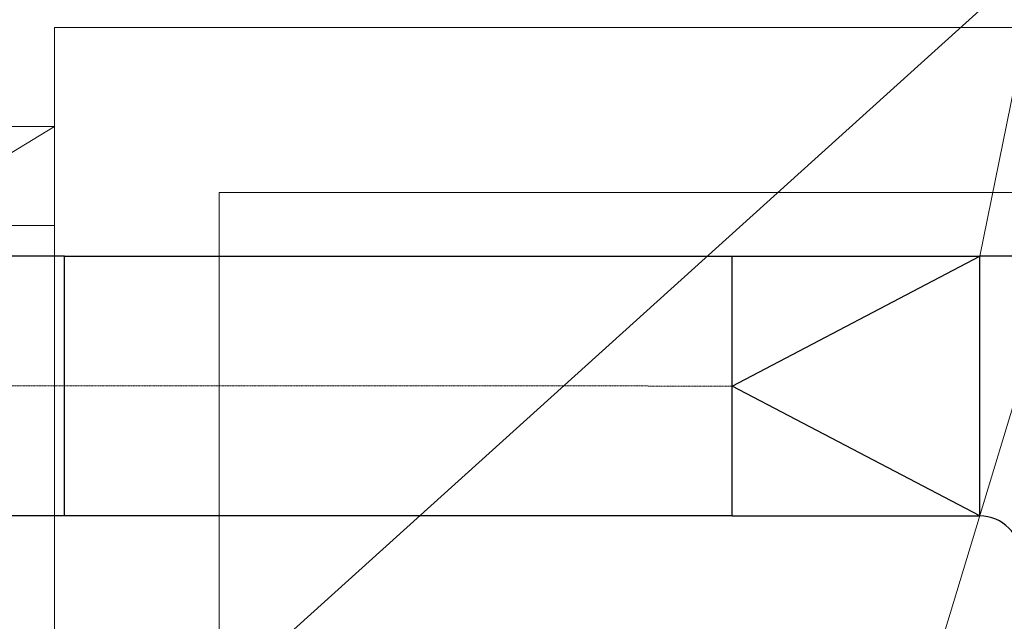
# Model space of a CAD drawing. Header units: millimetres. Extents: x 918337 to 1269480, y -257156 to -67477.
# Tile 32 of 114: x 1015572 to 1016766, y -131361 to -130632. Entities that reach past the tile are written whole.
import ezdxf

# ---------------------------------------------------------------- set-up
doc = ezdxf.new("R2010")
doc.units = ezdxf.units.MM
doc.linetypes.add('ACAD_ISO10W100', pattern=[18.5, 12, -3, 0.5, -3])
doc.layers.get('0').update_dxf_attribs({"color": 8, "lineweight": 9})
for name, color, linetype, lineweight in [('1VZT - LEGENDY', 7, 'Continuous', 13), ('1VZT-POTRUBI', 4, 'Continuous', 30), ('1VZT-ČERCHOVANÁ', 7, 'ACAD_ISO10W100', 9)]:
    doc.layers.add(name, color=color, linetype=linetype, lineweight=lineweight)

# ---------------------------------------------------------------- blocks, each defined once
blk = doc.blocks.new('EDWED')
at = {"color": 8}
for p, q in [((966327.1, -225550.1), (969235.8, -225550.1)), ((966327.1, -225670.1), (964027.1, -225670.1)), ((966327.1, -225790.1), (966327.1, -225670.1)), ((966527.1, -225750.1), (969235.8, -225750.1)), ((964027.1, -225790.1), (966327.1, -225790.1))]:
    blk.add_line(p, q, dxfattribs=at)
at = {"color": 8, "ltscale": 2}
for p, q in [((966327.1, -230050.1), (966327.1, -225550.1)), ((964027.1, -227072.6), (966327.1, -225670.1)), ((966527.1, -229850.1), (966527.1, -225750.1))]:
    blk.add_line(p, q, dxfattribs=at)

msp = doc.modelspace()

# ---------------------------------------------------------------- linework, layer by layer
at = {"layer": '1VZT - LEGENDY', "ltscale": 0.1}
for p, q in [((1017076.7, -130109.3), (1016581.6, -131743.1, -225)), ((1016810.6, -130553.1), (1015896.3, -131378.1, -200)), ((1016810.6, -130553.1), (1016736.3, -130918, -200))]:
    msp.add_line(p, q, dxfattribs=at)
at = {"layer": '1VZT-POTRUBI', "color": 6, "ltscale": 0.1}
for p, q in [((1015311.6, -130917.7), (1015626.6, -130917.7)), ((1015626.6, -131233), (1015626.6, -130918)), ((1015626.6, -130918), (1016436.3, -130918, -200)), ((1016436.3, -131233, -200), (1016436.3, -130918, -200)), ((1016436.3, -130918, -200), (1016736.3, -130918, -200)), ((1016436.3, -131075.5, -200), (1016736.3, -130918, -200)), ((1016736.3, -131233, -200), (1016736.3, -130918, -200)), ((1017071.3, -130918, -200), (1016736.3, -130918, -200)), ((1016736.3, -131233, -200), (1016436.3, -131075.5, -200)), ((1015626.6, -131233), (1015469.1, -131233)), ((1016436.3, -131233, -200), (1015626.6, -131233, -200)), ((1016436.3, -131233, -200), (1016736.3, -131233, -200))]:
    msp.add_line(p, q, dxfattribs=at)
msp.add_arc((1016736.3, -131283, -200), 50, 0, 90, dxfattribs=at)
at = {"layer": '1VZT-ČERCHOVANÁ', "ltscale": 0.1}
msp.add_line((1016436.3, -131075.5, -200), (1015153.9, -131075.3), dxfattribs=at)

# ---------------------------------------------------------------- block references
msp.add_blockref('EDWED', (49287.2, 94909.3))

doc.saveas('drawing.dxf')
